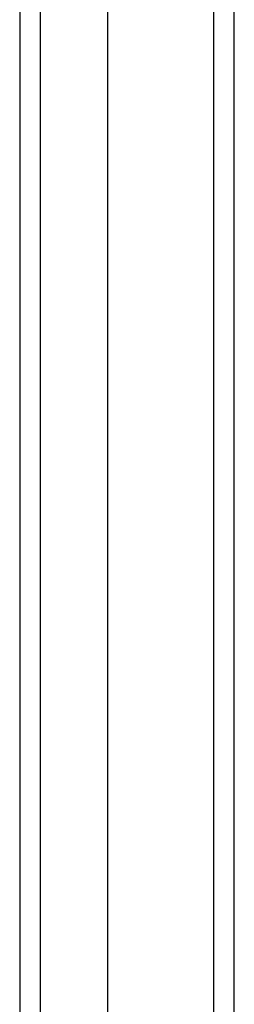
# Model space of a CAD drawing. Header units: inches. Extents: x 11 to 130, y 11 to 79.
# Tile 32 of 57: x 78.18 to 79.046, y 52.704 to 56.688. Entities that reach past the tile are written whole.
import ezdxf

# ---------------------------------------------------------------- set-up
doc = ezdxf.new("R2010")
doc.units = ezdxf.units.IN
doc.header["$MEASUREMENT"] = 0
doc.layers.add('Visible Edges(ANSI)', color=7, linetype='Continuous', lineweight=25)
doc.layers.add('Visible Tangent Edges(ANSI)', color=7, linetype='Continuous', lineweight=25)

msp = doc.modelspace()

# ---------------------------------------------------------------- linework, layer by layer
at = {"layer": 'Visible Edges(ANSI)'}
for p, q in [((79.0458, 30.7571), (79.0458, 60.5891)), ((78.534, 59.9644), (78.534, 31.3818)), ((78.1797, 59.776), (78.1797, 31.5702))]:
    msp.add_line(p, q, dxfattribs=at)
at = {"layer": 'Visible Tangent Edges(ANSI)'}
for p, q in [((78.9618, 60.5891), (78.9618, 30.7571)), ((78.2637, 31.4552), (78.2637, 59.891))]:
    msp.add_line(p, q, dxfattribs=at)

doc.saveas('drawing.dxf')
